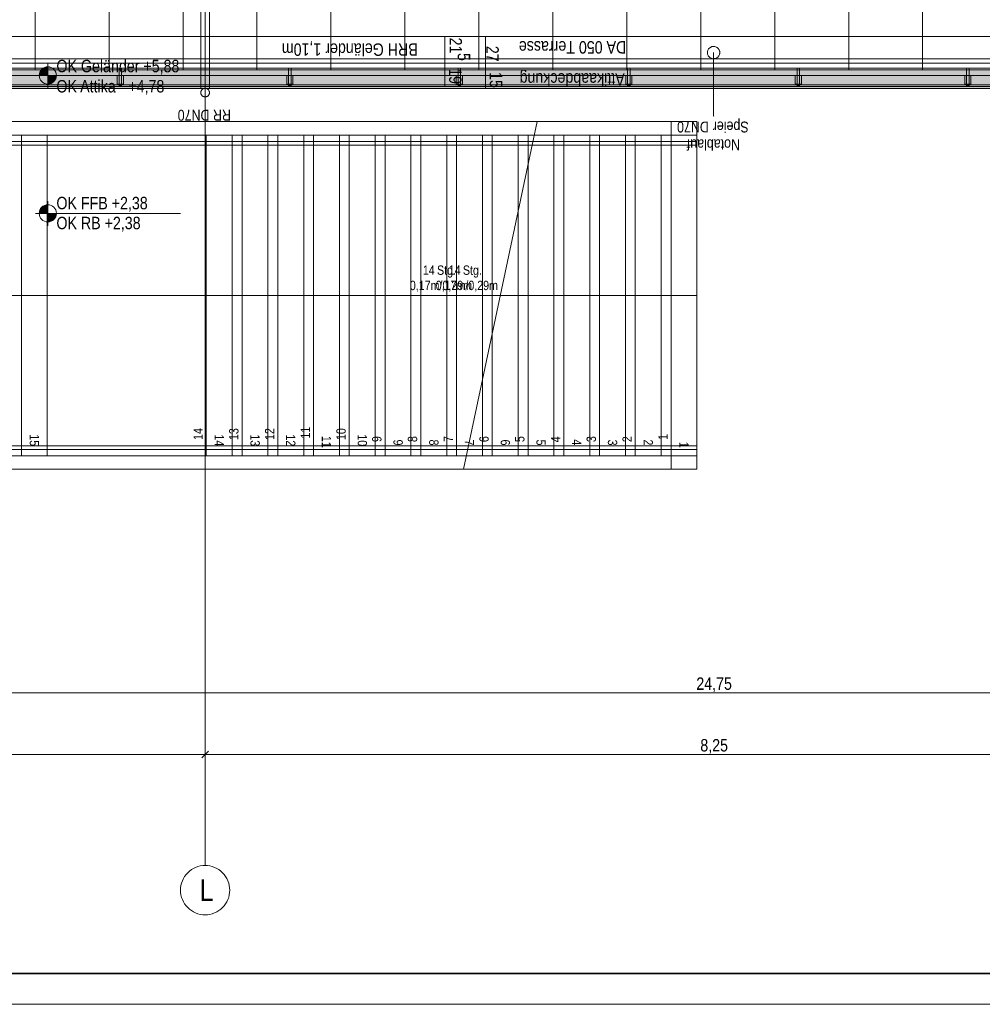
# Model space of a CAD drawing. Extents: x -620 to 300, y 62 to 1112.
# Tile 3 of 45: x -321 to -164, y 62 to 222. Entities that reach past the tile are written whole.
import ezdxf
from ezdxf.lldxf.tags import DXFTag

# ---------------------------------------------------------------- set-up
doc = ezdxf.new("R2010")
doc.units = 0
doc.layers.get('0').update_dxf_attribs({"lineweight": 13})
for name, color, linetype, lineweight, true_color in [('30 -35 Decken- 2.2 Treppen Außen', 9, 'Continuous', 9, 0x808080), ('30 -36 Dächer- 3 Dachbeläge', 9, 'Continuous', 15, 0x808080), ('30 -36 Dächer- 4 Dachbekleidungen', 9, 'Continuous', 9, 0x808080), ('40 -41 Abwasser_Wasser_Gas- 1 Abwasser + sanitäre Anlagen', 7, 'Continuous', 9, 0xff6633), ('60- 61 allgemeine Ausstattung- 4 Terrassen', 9, 'Continuous', 9, 0x808080), ('70 -72 Beschriftung- 1 Beschriftung allgemein', 7, 'Continuous', 9, 0xff6633), ('70 -76 Bemaßung- 2 Allgemein', 9, 'Continuous', 5, 0x808080)]:
    doc.layers.add(name, color=color, linetype=linetype, lineweight=lineweight, true_color=true_color)
for name, color, linetype, lineweight in [('40 -41 Abwasser_Wasser_Gas- 2 Wasser-1', 7, 'Continuous', 15), ('70 -71 Achsen- 1 Gebäudeachsen', 7, 'STRICHPUNKT2-A06DNCB4MF', 18), ('70 -72 Beschriftung- 5 Höhenkoten', 7, 'Continuous', 15), ('iwb_Plankopf Rahmen', 7, 'Continuous', 35), ('Keine', 7, 'Continuous', 9)]:
    doc.layers.add(name, color=color, linetype=linetype, lineweight=lineweight)
doc.styles.get("Standard").update_dxf_attribs({"font": 'ARIALN.TTF'})
tags = doc.linetypes.add('grob-A06DNCB3MF', pattern=[14, 3, -8, 3]).pattern_tags.tags
tags[8:9] = [DXFTag(74, 4), DXFTag(75, 0), DXFTag(340, '0'), DXFTag(46, 0.0), DXFTag(50, 0.0), DXFTag(44, 0.0), DXFTag(45, 0.0)]
tags[6:7] = [DXFTag(74, 4), DXFTag(75, 0), DXFTag(340, '0'), DXFTag(46, 0.0), DXFTag(50, 0.0), DXFTag(44, 0.0), DXFTag(45, 0.0)]
tags[4:5] = [DXFTag(74, 4), DXFTag(75, 0), DXFTag(340, '0'), DXFTag(46, 0.0), DXFTag(50, 0.0), DXFTag(44, 0.0), DXFTag(45, 0.0)]
tags = doc.linetypes.add('STRICHPUNKT2-A06DNCB4MF', pattern=[12.7, 6.35, -3.175, 0, -3.175]).pattern_tags.tags
tags[10:11] = [DXFTag(74, 4), DXFTag(75, 0), DXFTag(340, '0'), DXFTag(46, 0.0), DXFTag(50, 0.0), DXFTag(44, 0.0), DXFTag(45, 0.0)]
tags[8:9] = [DXFTag(74, 4), DXFTag(75, 0), DXFTag(340, '0'), DXFTag(46, 0.0), DXFTag(50, 0.0), DXFTag(44, 0.0), DXFTag(45, 0.0)]
tags[6:7] = [DXFTag(74, 4), DXFTag(75, 0), DXFTag(340, '0'), DXFTag(46, 0.0), DXFTag(50, 0.0), DXFTag(44, 0.0), DXFTag(45, 0.0)]
tags[4:5] = [DXFTag(74, 4), DXFTag(75, 0), DXFTag(340, '0'), DXFTag(46, 0.0), DXFTag(50, 0.0), DXFTag(44, 0.0), DXFTag(45, 0.0)]

# ---------------------------------------------------------------- blocks, each defined once
blk = doc.blocks.new('Referenz-A06DNCB5MF')
at = {"layer": '30 -35 Decken- 2.2 Treppen Außen', "color": 0, "linetype": 'grob-A06DNCB3MF', "ltscale": 0.13}
for p, q in [((-240.88, 205.65), (-395.78, 205.65)), ((-236.68, 205.65), (-391.58, 205.65)), ((-236.68, 205.65), (-248.67, 149.25)), ((-395.78, 203.45), (-241.35, 203.45)), ((-391.58, 203.45), (-237.15, 203.45)), ((-316.18, 203.45), (-321.98, 203.45)), ((-286.18, 203.45), (-316.18, 203.45)), ((-316.18, 203.45), (-316.18, 151.45)), ((-280.38, 203.45), (-286.18, 203.45)), ((-286.18, 203.45), (-286.18, 151.45)), ((-274.58, 203.45), (-280.38, 203.45)), ((-280.38, 203.45), (-280.38, 151.45)), ((-268.78, 203.45), (-274.58, 203.45)), ((-274.58, 203.45), (-274.58, 151.45)), ((-262.98, 203.45), (-268.78, 203.45)), ((-268.78, 203.45), (-268.78, 151.45)), ((-257.18, 203.45), (-262.98, 203.45)), ((-262.98, 203.45), (-262.98, 151.45)), ((-251.38, 203.45), (-257.18, 203.45)), ((-257.18, 203.45), (-257.18, 151.45)), ((-245.58, 203.45), (-251.38, 203.45)), ((-251.38, 203.45), (-251.38, 151.45)), ((-245.58, 203.45), (-245.58, 163.81)), ((-239.78, 203.45), (-245.58, 203.45)), ((-237.15, 203.45), (-239.78, 203.45)), ((-239.78, 203.45), (-239.78, 191.1)), ((-242.68, 177.45), (-391.58, 177.45)), ((-252.4, 151.45), (-395.78, 151.45)), ((-248.2, 151.45), (-391.58, 151.45)), ((-316.18, 151.45), (-321.98, 151.45)), ((-286.18, 151.45), (-316.18, 151.45)), ((-280.38, 151.45), (-286.18, 151.45)), ((-274.58, 151.45), (-280.38, 151.45)), ((-268.78, 151.45), (-274.58, 151.45)), ((-262.98, 151.45), (-268.78, 151.45)), ((-257.18, 151.45), (-262.98, 151.45)), ((-251.38, 151.45), (-257.18, 151.45)), ((-251.38, 151.45), (-248.2, 151.45)), ((-395.78, 149.25), (-252.87, 149.25)), ((-391.58, 149.25), (-248.67, 149.25))]:
    blk.add_line(p, q, dxfattribs=at)
at = {"layer": '30 -35 Decken- 2.2 Treppen Außen', "color": 0, "linetype": 'Continuous', "ltscale": 0.13}
for p, q in [((-240.88, 205.65), (-395.78, 205.65)), ((-236.68, 205.65), (-391.58, 205.65)), ((-236.68, 205.65), (-248.67, 149.25)), ((-214.98, 205.65), (-240.88, 205.65)), ((-214.98, 205.65), (-240.88, 205.65)), ((-210.78, 205.65), (-236.68, 205.65)), ((-210.78, 205.65), (-236.68, 205.65)), ((-214.98, 203.45), (-214.98, 205.65)), ((-214.98, 203.45), (-214.98, 205.65)), ((-210.78, 203.45), (-210.78, 205.65)), ((-210.78, 203.45), (-210.78, 205.65)), ((-395.78, 203.45), (-241.35, 203.45)), ((-391.58, 203.45), (-237.15, 203.45)), ((-320.38, 203.45), (-326.18, 203.45)), ((-290.38, 203.45), (-320.38, 203.45)), ((-320.38, 203.45), (-320.38, 151.45)), ((-290.38, 203.45), (-320.38, 203.45)), ((-320.38, 203.45), (-320.38, 151.45)), ((-284.58, 203.45), (-290.38, 203.45)), ((-290.38, 203.45), (-290.38, 151.45)), ((-290.38, 151.45), (-290.38, 203.45)), ((-284.58, 203.45), (-290.38, 203.45)), ((-290.38, 203.45), (-290.38, 151.45)), ((-278.78, 203.45), (-284.58, 203.45)), ((-284.58, 203.45), (-284.58, 151.45)), ((-284.58, 151.45), (-284.58, 203.45)), ((-278.78, 203.45), (-284.58, 203.45)), ((-284.58, 203.45), (-284.58, 151.45)), ((-272.98, 203.45), (-278.78, 203.45)), ((-278.78, 203.45), (-278.78, 151.45)), ((-278.78, 151.45), (-278.78, 203.45)), ((-272.98, 203.45), (-278.78, 203.45)), ((-278.78, 203.45), (-278.78, 151.45)), ((-267.18, 203.45), (-272.98, 203.45)), ((-272.98, 203.45), (-272.98, 151.45)), ((-272.98, 151.45), (-272.98, 203.45)), ((-267.18, 203.45), (-272.98, 203.45)), ((-272.98, 203.45), (-272.98, 151.45)), ((-261.38, 203.45), (-267.18, 203.45)), ((-267.18, 203.45), (-267.18, 151.45)), ((-267.18, 151.45), (-267.18, 203.45)), ((-261.38, 203.45), (-267.18, 203.45)), ((-267.18, 203.45), (-267.18, 151.45)), ((-255.58, 203.45), (-261.38, 203.45)), ((-261.38, 203.45), (-261.38, 151.45)), ((-261.38, 151.45), (-261.38, 203.45)), ((-255.58, 203.45), (-261.38, 203.45)), ((-261.38, 203.45), (-261.38, 151.45)), ((-255.58, 151.45), (-255.58, 203.45)), ((-249.78, 203.45), (-255.58, 203.45)), ((-255.58, 203.45), (-255.58, 151.45)), ((-249.78, 203.45), (-249.78, 163.81)), ((-243.98, 203.45), (-249.78, 203.45)), ((-241.35, 203.45), (-243.98, 203.45)), ((-243.98, 203.45), (-243.98, 191.1)), ((-238.18, 203.45), (-241.35, 203.45)), ((-241.35, 203.45), (-214.98, 203.45)), ((-241.35, 203.45), (-214.98, 203.45)), ((-232.38, 203.45), (-238.18, 203.45)), ((-238.18, 151.45), (-238.18, 203.45)), ((-233.98, 203.45), (-237.15, 203.45)), ((-237.15, 203.45), (-210.78, 203.45)), ((-237.15, 203.45), (-210.78, 203.45)), ((-228.18, 203.45), (-233.98, 203.45)), ((-233.98, 151.45), (-233.98, 203.45)), ((-226.58, 203.45), (-232.38, 203.45)), ((-232.38, 203.45), (-232.38, 151.45)), ((-222.38, 203.45), (-228.18, 203.45)), ((-228.18, 203.45), (-228.18, 151.45)), ((-220.78, 203.45), (-226.58, 203.45)), ((-226.58, 203.45), (-226.58, 151.45)), ((-216.58, 203.45), (-222.38, 203.45)), ((-222.38, 203.45), (-222.38, 151.45)), ((-214.98, 203.45), (-220.78, 203.45)), ((-220.78, 203.45), (-220.78, 151.45)), ((-210.78, 203.45), (-216.58, 203.45)), ((-216.58, 203.45), (-216.58, 151.45)), ((-214.98, 203.45), (-214.98, 151.45)), ((-210.78, 203.45), (-210.78, 151.45)), ((-241.56, 202.45), (-395.78, 202.45)), ((-395.78, 201.85), (-241.69, 201.85)), ((-237.36, 202.45), (-391.58, 202.45)), ((-391.58, 201.85), (-237.49, 201.85)), ((-241.69, 201.85), (-214.98, 201.85)), ((-214.98, 202.45), (-241.56, 202.45)), ((-237.49, 201.85), (-210.78, 201.85)), ((-210.78, 202.45), (-237.36, 202.45)), ((-214.98, 201.85), (-214.98, 202.45)), ((-210.78, 201.85), (-210.78, 202.45)), ((-243.98, 191.1), (-243.98, 151.45)), ((-239.78, 191.1), (-239.78, 151.45)), ((-214.98, 177.45), (-246.88, 177.45)), ((-210.78, 177.45), (-242.68, 177.45)), ((-249.78, 163.81), (-249.78, 151.45)), ((-245.58, 163.81), (-245.58, 151.45)), ((-395.78, 153.05), (-252.06, 153.05)), ((-252.19, 152.45), (-395.78, 152.45)), ((-391.58, 153.05), (-247.86, 153.05)), ((-247.99, 152.45), (-391.58, 152.45)), ((-214.98, 152.45), (-252.19, 152.45)), ((-252.06, 153.05), (-214.98, 153.05)), ((-210.78, 152.45), (-247.99, 152.45)), ((-247.86, 153.05), (-210.78, 153.05)), ((-214.98, 153.05), (-214.98, 152.45)), ((-210.78, 153.05), (-210.78, 152.45)), ((-395.78, 151.45), (-252.4, 151.45)), ((-391.58, 151.45), (-248.2, 151.45)), ((-320.38, 151.45), (-326.18, 151.45)), ((-320.38, 151.45), (-290.38, 151.45)), ((-290.38, 151.45), (-320.38, 151.45)), ((-290.38, 151.45), (-284.58, 151.45)), ((-284.58, 151.45), (-290.38, 151.45)), ((-284.58, 151.45), (-278.78, 151.45)), ((-278.78, 151.45), (-284.58, 151.45)), ((-278.78, 151.45), (-272.98, 151.45)), ((-272.98, 151.45), (-278.78, 151.45)), ((-272.98, 151.45), (-267.18, 151.45)), ((-267.18, 151.45), (-272.98, 151.45)), ((-267.18, 151.45), (-261.38, 151.45)), ((-261.38, 151.45), (-267.18, 151.45)), ((-261.38, 151.45), (-255.58, 151.45)), ((-255.58, 151.45), (-261.38, 151.45)), ((-255.58, 151.45), (-252.4, 151.45)), ((-252.4, 151.45), (-249.78, 151.45)), ((-214.98, 151.45), (-252.4, 151.45)), ((-252.4, 151.45), (-214.98, 151.45)), ((-249.78, 151.45), (-243.98, 151.45)), ((-248.2, 151.45), (-245.58, 151.45)), ((-210.78, 151.45), (-248.2, 151.45)), ((-248.2, 151.45), (-210.78, 151.45)), ((-245.58, 151.45), (-239.78, 151.45)), ((-243.98, 151.45), (-238.18, 151.45)), ((-239.78, 151.45), (-233.98, 151.45)), ((-232.38, 151.45), (-238.18, 151.45)), ((-228.18, 151.45), (-233.98, 151.45)), ((-226.58, 151.45), (-232.38, 151.45)), ((-222.38, 151.45), (-228.18, 151.45)), ((-220.78, 151.45), (-226.58, 151.45)), ((-216.58, 151.45), (-222.38, 151.45)), ((-214.98, 151.45), (-220.78, 151.45)), ((-210.78, 151.45), (-216.58, 151.45)), ((-214.98, 149.25), (-214.98, 151.45)), ((-214.98, 151.45), (-214.98, 149.25)), ((-210.78, 149.25), (-210.78, 151.45)), ((-210.78, 151.45), (-210.78, 149.25)), ((-252.87, 149.25), (-395.78, 149.25)), ((-248.67, 149.25), (-391.58, 149.25)), ((-252.87, 149.25), (-214.98, 149.25)), ((-214.98, 149.25), (-252.87, 149.25)), ((-248.67, 149.25), (-210.78, 149.25)), ((-210.78, 149.25), (-248.67, 149.25))]:
    blk.add_line(p, q, dxfattribs=at)
at = {"layer": '30 -35 Decken- 2.2 Treppen Außen', "color": 0}
blk.add_line((-246.88, 177.45), (-395.78, 177.45), dxfattribs=at)
at = {"layer": '30 -36 Dächer- 3 Dachbeläge', "color": 0, "linetype": 'Continuous', "ltscale": 0.15}
for p, q in [((-403.78, 214.05), (31.02, 214.05)), ((31.02, 211.05), (-403.78, 211.05))]:
    blk.add_line(p, q, dxfattribs=at)
at = {"layer": '30 -36 Dächer- 3 Dachbeläge', "color": 0, "lineweight": 9}
for p, q in [((-304.13, 211.75), (-304.53, 211.75)), ((-304.53, 211.75), (-304.53, 211.35)), ((-304.13, 211.35), (-304.13, 211.75)), ((-276.63, 211.75), (-277.03, 211.75)), ((-277.03, 211.75), (-277.03, 211.35)), ((-276.63, 211.35), (-276.63, 211.75)), ((-249.13, 211.75), (-249.53, 211.75)), ((-249.53, 211.75), (-249.53, 211.35)), ((-249.13, 211.35), (-249.13, 211.75)), ((-221.63, 211.75), (-222.03, 211.75)), ((-222.03, 211.75), (-222.03, 211.35)), ((-221.63, 211.35), (-221.63, 211.75)), ((-194.13, 211.75), (-194.53, 211.75)), ((-194.53, 211.75), (-194.53, 211.35)), ((-194.13, 211.35), (-194.13, 211.75)), ((-166.63, 211.75), (-167.03, 211.75)), ((-167.03, 211.75), (-167.03, 211.35)), ((-166.63, 211.35), (-166.63, 211.75))]:
    blk.add_line(p, q, dxfattribs=at)
at = {"layer": '30 -36 Dächer- 3 Dachbeläge', "color": 0, "linetype": 'Continuous', "lineweight": 0, "ltscale": 0.13}
blk.add_solid([(31.02, 211.05), (-403.78, 211.05), (31.02, 214.05), (-403.78, 214.05)], dxfattribs=at)
at = {"layer": '30 -36 Dächer- 3 Dachbeläge', "color": 0, "lineweight": 0}
for points in [[(-304.53, 211.75), (-304.13, 211.75), (-304.53, 211.35)], [(-304.53, 211.35), (-304.13, 211.75), (-304.13, 211.35)], [(-277.03, 211.75), (-276.63, 211.75), (-277.03, 211.35)], [(-277.03, 211.35), (-276.63, 211.75), (-276.63, 211.35)], [(-249.53, 211.75), (-249.13, 211.75), (-249.53, 211.35)], [(-249.53, 211.35), (-249.13, 211.75), (-249.13, 211.35)], [(-222.03, 211.75), (-221.63, 211.75), (-222.03, 211.35)], [(-222.03, 211.35), (-221.63, 211.75), (-221.63, 211.35)], [(-194.53, 211.75), (-194.13, 211.75), (-194.53, 211.35)], [(-194.53, 211.35), (-194.13, 211.75), (-194.13, 211.35)], [(-167.03, 211.75), (-166.63, 211.75), (-167.03, 211.35)], [(-167.03, 211.35), (-166.63, 211.75), (-166.63, 211.35)]]:
    blk.add_solid(points, dxfattribs=at)
at = {"layer": '30 -36 Dächer- 4 Dachbekleidungen', "color": 0, "linetype": 'Continuous', "ltscale": 0.13}
for p, q in [((31.02, 215.15), (-405.38, 215.15)), ((-404.58, 214.35), (31.02, 214.35)), ((-304.13, 214.35), (-304.53, 214.35)), ((-304.53, 214.35), (-304.53, 213.15)), ((-304.13, 213.15), (-304.13, 214.35)), ((-276.63, 214.35), (-277.03, 214.35)), ((-277.03, 214.35), (-277.03, 213.15)), ((-276.63, 213.15), (-276.63, 214.35)), ((-249.13, 214.35), (-249.53, 214.35)), ((-249.53, 214.35), (-249.53, 213.15)), ((-249.13, 213.15), (-249.13, 214.35)), ((-221.63, 214.35), (-222.03, 214.35)), ((-222.03, 214.35), (-222.03, 213.15)), ((-221.63, 213.15), (-221.63, 214.35)), ((-194.13, 214.35), (-194.53, 214.35)), ((-194.53, 214.35), (-194.53, 213.15)), ((-194.13, 213.15), (-194.13, 214.35)), ((-166.63, 214.35), (-167.03, 214.35)), ((-167.03, 214.35), (-167.03, 213.15)), ((-166.63, 213.15), (-166.63, 214.35)), ((31.02, 213.15), (-403.38, 213.15)), ((-304.83, 213.15), (-304.83, 211.75)), ((-304.53, 211.75), (-304.53, 213.15)), ((-304.13, 213.15), (-304.13, 211.75)), ((-303.83, 213.15), (-303.83, 211.75)), ((-277.33, 213.15), (-277.33, 211.75)), ((-277.03, 211.75), (-277.03, 213.15)), ((-276.63, 213.15), (-276.63, 211.75)), ((-276.33, 213.15), (-276.33, 211.75)), ((-249.83, 213.15), (-249.83, 211.75)), ((-249.53, 211.75), (-249.53, 213.15)), ((-249.13, 213.15), (-249.13, 211.75)), ((-248.83, 213.15), (-248.83, 211.75)), ((-222.33, 213.15), (-222.33, 211.75)), ((-222.03, 211.75), (-222.03, 213.15)), ((-221.63, 213.15), (-221.63, 211.75)), ((-221.33, 213.15), (-221.33, 211.75)), ((-194.83, 213.15), (-194.83, 211.75)), ((-194.53, 211.75), (-194.53, 213.15)), ((-194.13, 213.15), (-194.13, 211.75)), ((-193.83, 213.15), (-193.83, 211.75)), ((-167.33, 213.15), (-167.33, 211.75)), ((-167.03, 211.75), (-167.03, 213.15)), ((-166.63, 213.15), (-166.63, 211.75)), ((-166.33, 213.15), (-166.33, 211.75)), ((-401.58, 211.35), (31.02, 211.35)), ((-304.83, 211.75), (-304.53, 211.75)), ((-304.13, 211.75), (-304.53, 211.75)), ((-303.83, 211.75), (-304.13, 211.75)), ((-277.33, 211.75), (-277.03, 211.75)), ((-276.63, 211.75), (-277.03, 211.75)), ((-276.33, 211.75), (-276.63, 211.75)), ((-249.83, 211.75), (-249.53, 211.75)), ((-249.13, 211.75), (-249.53, 211.75)), ((-248.83, 211.75), (-249.13, 211.75)), ((-222.33, 211.75), (-222.03, 211.75)), ((-221.63, 211.75), (-222.03, 211.75)), ((-221.33, 211.75), (-221.63, 211.75)), ((-194.83, 211.75), (-194.53, 211.75)), ((-194.13, 211.75), (-194.53, 211.75)), ((-193.83, 211.75), (-194.13, 211.75)), ((-167.33, 211.75), (-167.03, 211.75)), ((-166.63, 211.75), (-167.03, 211.75)), ((-166.33, 211.75), (-166.63, 211.75))]:
    blk.add_line(p, q, dxfattribs=at)
at = {"layer": '40 -41 Abwasser_Wasser_Gas- 1 Abwasser + sanitäre Anlagen', "color": 0, "linetype": 'grob-A06DNCB3MF', "ltscale": 0.13}
for p, q in [((-291.28, 211.04), (-291.28, 374.29)), ((-289.88, 374.29), (-289.88, 211.04)), ((-289.88, 211.04), (-291.28, 211.04))]:
    blk.add_line(p, q, dxfattribs=at)
at = {"layer": '40 -41 Abwasser_Wasser_Gas- 2 Wasser-1', "color": 0, "linetype": 'Continuous', "ltscale": 0.15}
for p, q in [((-208.99, 217.27), (-208.94, 217.35)), ((-208.94, 217.35), (-208.89, 217.44)), ((-208.89, 217.44), (-208.83, 217.51)), ((-208.83, 217.51), (-208.76, 217.58)), ((-208.76, 217.58), (-208.69, 217.65)), ((-208.69, 217.65), (-208.6, 217.7)), ((-208.6, 217.7), (-208.52, 217.75)), ((-208.52, 217.75), (-208.43, 217.79)), ((-208.43, 217.79), (-208.34, 217.82)), ((-208.34, 217.82), (-208.24, 217.84)), ((-208.24, 217.84), (-208.14, 217.85)), ((-208.14, 217.85), (-208.04, 217.85)), ((-208.04, 217.85), (-207.95, 217.84)), ((-207.95, 217.84), (-207.85, 217.83)), ((-207.85, 217.83), (-207.76, 217.8)), ((-207.76, 217.8), (-207.66, 217.76)), ((-207.66, 217.76), (-207.58, 217.72)), ((-207.58, 217.72), (-207.49, 217.67)), ((-207.49, 217.67), (-207.42, 217.61)), ((-207.42, 217.61), (-207.35, 217.54)), ((-207.35, 217.54), (-207.28, 217.46)), ((-207.28, 217.46), (-207.23, 217.38)), ((-207.23, 217.38), (-207.18, 217.3)), ((-207.18, 217.3), (-207.14, 217.21)), ((-209.08, 216.89), (-209.07, 216.98)), ((-209.07, 216.79), (-209.08, 216.89)), ((-209.07, 216.98), (-209.05, 217.08)), ((-209.06, 216.69), (-209.07, 216.79)), ((-209.04, 216.59), (-209.06, 216.69)), ((-209.05, 217.08), (-209.02, 217.17)), ((-209.01, 216.5), (-209.04, 216.59)), ((-209.02, 217.17), (-208.99, 217.27)), ((-208.97, 216.41), (-209.01, 216.5)), ((-208.93, 216.33), (-208.97, 216.41)), ((-208.87, 216.24), (-208.93, 216.33)), ((-208.81, 216.17), (-208.87, 216.24)), ((-208.74, 216.1), (-208.81, 216.17)), ((-208.66, 216.04), (-208.74, 216.1)), ((-208.58, 215.99), (-208.66, 216.04)), ((-208.49, 215.94), (-208.58, 215.99)), ((-208.4, 215.91), (-208.49, 215.94)), ((-208.3, 215.88), (-208.4, 215.91)), ((-208.21, 215.86), (-208.3, 215.88)), ((-208.11, 215.85), (-208.21, 215.86)), ((-208.01, 215.86), (-208.11, 215.85)), ((-207.91, 215.87), (-208.01, 215.86)), ((-207.82, 215.89), (-207.91, 215.87)), ((-207.72, 215.92), (-207.82, 215.89)), ((-207.63, 215.96), (-207.72, 215.92)), ((-207.55, 216), (-207.63, 215.96)), ((-207.47, 216.06), (-207.55, 216)), ((-207.39, 216.12), (-207.47, 216.06)), ((-207.32, 216.19), (-207.39, 216.12)), ((-207.26, 216.27), (-207.32, 216.19)), ((-207.21, 216.35), (-207.26, 216.27)), ((-207.17, 216.44), (-207.21, 216.35)), ((-207.13, 216.53), (-207.17, 216.44)), ((-207.14, 217.21), (-207.11, 217.11)), ((-207.1, 216.63), (-207.13, 216.53)), ((-207.11, 217.11), (-207.09, 217.02)), ((-207.09, 216.72), (-207.1, 216.63)), ((-207.09, 217.02), (-207.08, 216.92)), ((-207.08, 216.82), (-207.09, 216.72)), ((-207.08, 216.92), (-207.08, 216.82)), ((-291.06, 210.88), (-291, 210.93)), ((-291.06, 210.88), (-291, 210.93)), ((-291, 210.93), (-290.95, 210.96)), ((-291, 210.93), (-290.95, 210.96)), ((-290.95, 210.96), (-290.89, 211)), ((-290.95, 210.96), (-290.89, 211)), ((-290.89, 211), (-290.82, 211.02)), ((-290.89, 211), (-290.82, 211.02)), ((-290.82, 211.02), (-290.76, 211.05)), ((-290.82, 211.02), (-290.76, 211.05)), ((-290.76, 211.05), (-290.69, 211.06)), ((-290.76, 211.05), (-290.69, 211.06)), ((-290.69, 211.06), (-290.62, 211.07)), ((-290.69, 211.06), (-290.62, 211.07)), ((-290.62, 211.07), (-290.55, 211.07)), ((-290.62, 211.07), (-290.55, 211.07)), ((-290.55, 211.07), (-290.49, 211.06)), ((-290.55, 211.07), (-290.49, 211.06)), ((-290.49, 211.06), (-290.42, 211.05)), ((-290.49, 211.06), (-290.42, 211.05)), ((-290.42, 211.05), (-290.35, 211.03)), ((-290.42, 211.05), (-290.35, 211.03)), ((-290.35, 211.03), (-290.29, 211.01)), ((-290.35, 211.03), (-290.29, 211.01)), ((-290.29, 211.01), (-290.23, 210.98)), ((-290.29, 211.01), (-290.23, 210.98)), ((-290.23, 210.98), (-290.17, 210.94)), ((-290.23, 210.98), (-290.17, 210.94)), ((-290.17, 210.94), (-290.11, 210.9)), ((-290.17, 210.94), (-290.11, 210.9)), ((-290.11, 210.9), (-290.07, 210.85)), ((-290.11, 210.9), (-290.07, 210.85)), ((-291.28, 210.39), (-291.27, 210.46)), ((-291.28, 210.39), (-291.27, 210.46)), ((-291.28, 210.32), (-291.28, 210.39)), ((-291.28, 210.32), (-291.28, 210.39)), ((-291.27, 210.26), (-291.28, 210.32)), ((-291.27, 210.26), (-291.28, 210.32)), ((-291.27, 210.46), (-291.26, 210.53)), ((-291.27, 210.46), (-291.26, 210.53)), ((-291.25, 210.19), (-291.27, 210.26)), ((-291.25, 210.19), (-291.27, 210.26)), ((-291.26, 210.53), (-291.24, 210.59)), ((-291.26, 210.53), (-291.24, 210.59)), ((-291.23, 210.12), (-291.25, 210.19)), ((-291.23, 210.12), (-291.25, 210.19)), ((-291.24, 210.59), (-291.21, 210.66)), ((-291.24, 210.59), (-291.21, 210.66)), ((-291.2, 210.06), (-291.23, 210.12)), ((-291.2, 210.06), (-291.23, 210.12)), ((-291.21, 210.66), (-291.18, 210.72)), ((-291.21, 210.66), (-291.18, 210.72)), ((-291.17, 210), (-291.2, 210.06)), ((-291.17, 210), (-291.2, 210.06)), ((-291.18, 210.72), (-291.15, 210.78)), ((-291.18, 210.72), (-291.15, 210.78)), ((-291.13, 209.94), (-291.17, 210)), ((-291.13, 209.94), (-291.17, 210)), ((-291.15, 210.78), (-291.1, 210.83)), ((-291.15, 210.78), (-291.1, 210.83)), ((-291.09, 209.89), (-291.13, 209.94)), ((-291.09, 209.89), (-291.13, 209.94)), ((-291.1, 210.83), (-291.06, 210.88)), ((-291.1, 210.83), (-291.06, 210.88)), ((-291.04, 209.84), (-291.09, 209.89)), ((-291.04, 209.84), (-291.09, 209.89)), ((-290.98, 209.8), (-291.04, 209.84)), ((-290.98, 209.8), (-291.04, 209.84)), ((-290.93, 209.76), (-290.98, 209.8)), ((-290.93, 209.76), (-290.98, 209.8)), ((-290.87, 209.73), (-290.93, 209.76)), ((-290.87, 209.73), (-290.93, 209.76)), ((-290.8, 209.71), (-290.87, 209.73)), ((-290.8, 209.71), (-290.87, 209.73)), ((-290.74, 209.69), (-290.8, 209.71)), ((-290.74, 209.69), (-290.8, 209.71)), ((-290.67, 209.68), (-290.74, 209.69)), ((-290.67, 209.68), (-290.74, 209.69)), ((-290.6, 209.67), (-290.67, 209.68)), ((-290.6, 209.67), (-290.67, 209.68)), ((-290.53, 209.67), (-290.6, 209.67)), ((-290.53, 209.67), (-290.6, 209.67)), ((-290.46, 209.68), (-290.53, 209.67)), ((-290.46, 209.68), (-290.53, 209.67)), ((-290.4, 209.69), (-290.46, 209.68)), ((-290.4, 209.69), (-290.46, 209.68)), ((-290.33, 209.71), (-290.4, 209.69)), ((-290.33, 209.71), (-290.4, 209.69)), ((-290.27, 209.74), (-290.33, 209.71)), ((-290.27, 209.74), (-290.33, 209.71)), ((-290.21, 209.78), (-290.27, 209.74)), ((-290.21, 209.78), (-290.27, 209.74)), ((-290.15, 209.81), (-290.21, 209.78)), ((-290.15, 209.81), (-290.21, 209.78)), ((-290.1, 209.86), (-290.15, 209.81)), ((-290.1, 209.86), (-290.15, 209.81)), ((-290.05, 209.91), (-290.1, 209.86)), ((-290.05, 209.91), (-290.1, 209.86)), ((-290.07, 210.85), (-290.02, 210.8)), ((-290.07, 210.85), (-290.02, 210.8)), ((-290.01, 209.96), (-290.05, 209.91)), ((-290.01, 209.96), (-290.05, 209.91)), ((-290.02, 210.8), (-289.98, 210.74)), ((-290.02, 210.8), (-289.98, 210.74)), ((-289.97, 210.02), (-290.01, 209.96)), ((-289.97, 210.02), (-290.01, 209.96)), ((-289.98, 210.74), (-289.95, 210.68)), ((-289.98, 210.74), (-289.95, 210.68)), ((-289.94, 210.08), (-289.97, 210.02)), ((-289.94, 210.08), (-289.97, 210.02)), ((-289.95, 210.68), (-289.92, 210.62)), ((-289.95, 210.68), (-289.92, 210.62)), ((-289.91, 210.14), (-289.94, 210.08)), ((-289.91, 210.14), (-289.94, 210.08)), ((-289.92, 210.62), (-289.9, 210.55)), ((-289.92, 210.62), (-289.9, 210.55)), ((-289.89, 210.21), (-289.91, 210.14)), ((-289.89, 210.21), (-289.91, 210.14)), ((-289.9, 210.55), (-289.89, 210.48)), ((-289.9, 210.55), (-289.89, 210.48)), ((-289.89, 210.48), (-289.88, 210.42)), ((-289.89, 210.48), (-289.88, 210.42)), ((-289.88, 210.28), (-289.89, 210.21)), ((-289.88, 210.28), (-289.89, 210.21)), ((-289.88, 210.42), (-289.88, 210.35)), ((-289.88, 210.42), (-289.88, 210.35)), ((-289.88, 210.35), (-289.88, 210.28)), ((-289.88, 210.35), (-289.88, 210.28))]:
    blk.add_line(p, q, dxfattribs=at)
at = {"layer": '60- 61 allgemeine Ausstattung- 4 Terrassen', "color": 0}
for p, q in [((-282.16, 372.51), (-282.16, 214.05)), ((-270.16, 372.51), (-270.16, 214.05)), ((-258.16, 372.51), (-258.16, 214.05)), ((-246.16, 372.51), (-246.16, 214.05)), ((-234.16, 372.51), (-234.16, 214.05)), ((-222.16, 372.51), (-222.16, 214.05)), ((-210.16, 372.51), (-210.16, 214.05)), ((-198.16, 372.51), (-198.16, 214.05)), ((-186.16, 372.51), (-186.16, 214.05)), ((-174.16, 372.51), (-174.16, 214.05)), ((-318.16, 263.85), (-318.16, 214.05)), ((-306.16, 263.85), (-306.16, 214.05)), ((-294.16, 263.85), (-294.16, 214.05)), ((-138.16, 215.85), (-447.78, 215.85))]:
    blk.add_line(p, q, dxfattribs=at)
at = {"layer": '60- 61 allgemeine Ausstattung- 4 Terrassen', "color": 0, "linetype": 'Continuous', "lineweight": 18, "ltscale": 0.18}
blk.add_line((31.62, 211.65), (-401.58, 211.65), dxfattribs=at)
at = {"layer": '70 -71 Achsen- 1 Gebäudeachsen', "color": 0, "linetype": 'STRICHPUNKT2-A06DNCB4MF', "ltscale": 0.18}
for p, q in [((-290.58, 1084.39), (-290.58, 84.95)), ((-538.63, 219.45), (76.59, 219.45))]:
    blk.add_line(p, q, dxfattribs=at)
at = {"layer": '70 -72 Beschriftung- 1 Beschriftung allgemein', "color": 0, "linetype": 'Continuous', "ltscale": 0.13}
blk.add_line((-208.08, 216.85), (-208.08, 206.56), dxfattribs=at)
at = {"layer": '70 -72 Beschriftung- 1 Beschriftung allgemein', "color": 0, "linetype": 'Continuous', "lineweight": 5, "ltscale": 0.13}
for p, q in [((-208.08, 206.56), (-208.09, 206.62)), ((-208.09, 206.62), (-208.06, 206.62)), ((-208.06, 206.62), (-208.08, 206.56))]:
    blk.add_line(p, q, dxfattribs=at)
at = {"layer": '70 -72 Beschriftung- 1 Beschriftung allgemein', "color": 0, "lineweight": 0}
for points in [[(-208.08, 206.62), (-208.08, 206.56), (-208.09, 206.62)], [(-208.08, 206.62), (-208.06, 206.62), (-208.08, 206.56)]]:
    blk.add_solid(points, dxfattribs=at)
at = {"layer": '70 -72 Beschriftung- 5 Höhenkoten', "color": 0, "linetype": 'Continuous', "ltscale": 0.15}
for p, q in [((-316.1, 211.15), (-316.1, 215.15)), ((-316.1, 213.15), (-316.1, 214.55)), ((-316.1, 214.55), (-316.1, 213.15)), ((-318.1, 213.15), (-290.61, 213.15)), ((-317.5, 213.15), (-316.1, 213.15)), ((-316.1, 213.15), (-317.5, 213.15)), ((-314.7, 213.15), (-316.1, 213.15)), ((-316.1, 213.15), (-316.1, 211.75)), ((-316.1, 213.15), (-314.7, 213.15)), ((-316.1, 211.75), (-316.1, 213.15)), ((-316.1, 188.77), (-316.1, 192.77)), ((-316.1, 190.77), (-316.1, 192.17)), ((-316.1, 192.17), (-316.1, 190.77)), ((-318.1, 190.77), (-294.55, 190.77)), ((-317.5, 190.77), (-316.1, 190.77)), ((-316.1, 190.77), (-317.5, 190.77)), ((-314.7, 190.77), (-316.1, 190.77)), ((-316.1, 190.77), (-316.1, 189.37)), ((-316.1, 190.77), (-314.7, 190.77)), ((-316.1, 189.37), (-316.1, 190.77))]:
    blk.add_line(p, q, dxfattribs=at)
for centre, major_axis in [((-316.1, 213.15), (0, 1.4)), ((-316.1, 213.15), (1.4, 0)), ((-316.1, 213.15), (-1.4, 0)), ((-316.1, 213.15), (0, -1.4)), ((-316.1, 190.77), (0, 1.4)), ((-316.1, 190.77), (1.4, 0)), ((-316.1, 190.77), (-1.4, 0)), ((-316.1, 190.77), (0, -1.4))]:
    blk.add_ellipse(centre, major_axis=major_axis, ratio=1, start_param=0, end_param=1.570796, dxfattribs=at)
at = {"layer": '70 -72 Beschriftung- 5 Höhenkoten', "color": 0, "lineweight": 0}
for points in [[(-317.09, 213.15), (-317.24, 213.98), (-317.09, 214.14)], [(-316.93, 213.15), (-317.09, 214.14), (-316.93, 214.29)], [(-317.09, 213.15), (-317.09, 214.14), (-316.93, 213.15)], [(-316.74, 213.15), (-316.93, 214.29), (-316.74, 214.4)], [(-316.93, 213.15), (-316.93, 214.29), (-316.74, 213.15)], [(-316.54, 213.15), (-316.74, 214.4), (-316.54, 214.48)], [(-316.74, 213.15), (-316.74, 214.4), (-316.54, 213.15)], [(-316.32, 213.15), (-316.54, 214.48), (-316.32, 214.54)], [(-316.54, 213.15), (-316.54, 214.48), (-316.32, 213.15)], [(-316.1, 213.15), (-316.32, 214.54), (-316.1, 214.55)], [(-316.32, 213.15), (-316.32, 214.54), (-316.1, 213.15)], [(-317.49, 213.15), (-317.5, 213.15), (-317.49, 213.37)], [(-317.43, 213.15), (-317.49, 213.37), (-317.43, 213.59)], [(-317.49, 213.15), (-317.49, 213.37), (-317.43, 213.15)], [(-317.35, 213.15), (-317.43, 213.59), (-317.35, 213.79)], [(-317.43, 213.15), (-317.43, 213.59), (-317.35, 213.15)], [(-317.24, 213.15), (-317.35, 213.79), (-317.24, 213.98)], [(-317.35, 213.15), (-317.35, 213.79), (-317.24, 213.15)], [(-317.24, 213.15), (-317.24, 213.98), (-317.09, 213.15)], [(-316.1, 211.75), (-316.1, 213.15), (-315.88, 211.77)], [(-315.88, 211.77), (-316.1, 213.15), (-315.88, 213.15)], [(-315.88, 211.77), (-315.88, 213.15), (-315.67, 211.82)], [(-315.67, 211.82), (-315.88, 213.15), (-315.67, 213.15)], [(-315.67, 211.82), (-315.67, 213.15), (-315.47, 211.91)], [(-315.47, 211.91), (-315.67, 213.15), (-315.47, 213.15)], [(-315.47, 211.91), (-315.47, 213.15), (-315.28, 212.02)], [(-315.28, 212.02), (-315.47, 213.15), (-315.28, 213.15)], [(-315.28, 212.02), (-315.28, 213.15), (-315.11, 212.16)], [(-315.11, 212.16), (-315.28, 213.15), (-315.11, 213.15)], [(-315.11, 212.16), (-315.11, 213.15), (-314.97, 212.33)], [(-314.97, 212.33), (-315.11, 213.15), (-314.97, 213.15)], [(-314.97, 212.33), (-314.97, 213.15), (-314.86, 212.52)], [(-314.86, 212.52), (-314.97, 213.15), (-314.86, 213.15)], [(-314.86, 212.52), (-314.86, 213.15), (-314.77, 212.72)], [(-314.77, 212.72), (-314.86, 213.15), (-314.77, 213.15)], [(-314.77, 212.72), (-314.77, 213.15), (-314.72, 212.93)], [(-314.72, 212.93), (-314.77, 213.15), (-314.72, 213.15)], [(-314.72, 212.93), (-314.72, 213.15), (-314.7, 213.15)], [(-317.09, 190.77), (-317.24, 191.6), (-317.09, 191.76)], [(-316.93, 190.77), (-317.09, 191.76), (-316.93, 191.91)], [(-317.09, 190.77), (-317.09, 191.76), (-316.93, 190.77)], [(-316.74, 190.77), (-316.93, 191.91), (-316.74, 192.02)], [(-316.93, 190.77), (-316.93, 191.91), (-316.74, 190.77)], [(-316.54, 190.77), (-316.74, 192.02), (-316.54, 192.11)], [(-316.74, 190.77), (-316.74, 192.02), (-316.54, 190.77)], [(-316.32, 190.77), (-316.54, 192.11), (-316.32, 192.16)], [(-316.54, 190.77), (-316.54, 192.11), (-316.32, 190.77)], [(-316.1, 190.77), (-316.32, 192.16), (-316.1, 192.17)], [(-316.32, 190.77), (-316.32, 192.16), (-316.1, 190.77)], [(-317.49, 190.77), (-317.5, 190.77), (-317.49, 190.99)], [(-317.43, 190.77), (-317.49, 190.99), (-317.43, 191.21)], [(-317.49, 190.77), (-317.49, 190.99), (-317.43, 190.77)], [(-317.35, 190.77), (-317.43, 191.21), (-317.35, 191.41)], [(-317.43, 190.77), (-317.43, 191.21), (-317.35, 190.77)], [(-317.24, 190.77), (-317.35, 191.41), (-317.24, 191.6)], [(-317.35, 190.77), (-317.35, 191.41), (-317.24, 190.77)], [(-317.24, 190.77), (-317.24, 191.6), (-317.09, 190.77)], [(-316.1, 189.37), (-316.1, 190.77), (-315.88, 189.39)], [(-315.88, 189.39), (-316.1, 190.77), (-315.88, 190.77)], [(-315.88, 189.39), (-315.88, 190.77), (-315.67, 189.44)], [(-315.67, 189.44), (-315.88, 190.77), (-315.67, 190.77)], [(-315.67, 189.44), (-315.67, 190.77), (-315.47, 189.53)], [(-315.47, 189.53), (-315.67, 190.77), (-315.47, 190.77)], [(-315.47, 189.53), (-315.47, 190.77), (-315.28, 189.64)], [(-315.28, 189.64), (-315.47, 190.77), (-315.28, 190.77)], [(-315.28, 189.64), (-315.28, 190.77), (-315.11, 189.78)], [(-315.11, 189.78), (-315.28, 190.77), (-315.11, 190.77)], [(-315.11, 189.78), (-315.11, 190.77), (-314.97, 189.95)], [(-314.97, 189.95), (-315.11, 190.77), (-314.97, 190.77)], [(-314.97, 189.95), (-314.97, 190.77), (-314.86, 190.14)], [(-314.86, 190.14), (-314.97, 190.77), (-314.86, 190.77)], [(-314.86, 190.14), (-314.86, 190.77), (-314.77, 190.34)], [(-314.77, 190.34), (-314.86, 190.77), (-314.77, 190.77)], [(-314.77, 190.34), (-314.77, 190.77), (-314.72, 190.55)], [(-314.72, 190.55), (-314.77, 190.77), (-314.72, 190.77)], [(-314.72, 190.55), (-314.72, 190.77), (-314.7, 190.77)]]:
    blk.add_solid(points, dxfattribs=at)
at = {"layer": '70 -76 Bemaßung- 2 Allgemein', "color": 0, "linetype": 'Continuous', "ltscale": 0.13}
for p, q in [((-251.7, 219.45), (-251.64, 219.45)), ((-251.67, 219.46), (-251.65, 219.44)), ((-251.66, 219.46), (-251.66, 219.43)), ((-251.66, 219.43), (-251.66, 215.17)), ((-245.1, 219.45), (-245.04, 219.45)), ((-245.07, 219.46), (-245.04, 219.44)), ((-245.06, 219.46), (-245.06, 219.43)), ((-245.06, 219.43), (-245.06, 214.07)), ((-251.66, 215.15), (-251.68, 215.15)), ((-251.66, 215.15), (-251.68, 215.15)), ((-251.67, 215.16), (-251.65, 215.14)), ((-251.65, 215.14), (-251.67, 215.16)), ((-251.66, 215.14), (-251.66, 215.17)), ((-251.66, 215.16), (-251.66, 215.13)), ((-251.66, 215.13), (-251.66, 211.37)), ((-245.1, 214.05), (-245.04, 214.05)), ((-245.1, 214.05), (-245.04, 214.05)), ((-245.07, 214.06), (-245.04, 214.04)), ((-245.04, 214.04), (-245.07, 214.06)), ((-245.06, 214.04), (-245.06, 214.07)), ((-245.06, 214.06), (-245.06, 214.03)), ((-245.06, 214.03), (-245.06, 211.07)), ((-251.7, 211.35), (-251.64, 211.35)), ((-251.65, 211.34), (-251.67, 211.36)), ((-251.66, 211.34), (-251.66, 211.37)), ((-245.1, 211.05), (-245.04, 211.05)), ((-245.04, 211.04), (-245.07, 211.06)), ((-245.06, 211.04), (-245.06, 211.07)), ((38.36, 112.95), (-454.52, 112.95)), ((-290.58, 104.95), (-290.58, 101.95)), ((-290.58, 104.95), (-290.58, 101.95)), ((-291.64, 102.95), (-454.52, 102.95)), ((-290.08, 102.95), (-291.64, 102.95)), ((-290.05, 103.48), (-291.11, 102.42)), ((-291.11, 102.42), (-290.05, 103.48)), ((-291.08, 102.95), (-289.52, 102.95)), ((-126.64, 102.95), (-289.52, 102.95))]:
    blk.add_line(p, q, dxfattribs=at)
at = {"layer": 'Keine', "color": 0, "linetype": 'Continuous', "ltscale": 0.13}
for p, q in [((-292.11, 84.65), (-291.74, 84.78)), ((-291.74, 84.78), (-291.36, 84.88)), ((-291.36, 84.88), (-290.97, 84.93)), ((-290.97, 84.93), (-290.58, 84.95)), ((-290.58, 84.95), (-290.18, 84.93)), ((-290.18, 84.93), (-289.8, 84.88)), ((-289.8, 84.88), (-289.42, 84.78)), ((-289.42, 84.78), (-289.05, 84.65)), ((-294.1, 82.84), (-293.9, 83.18)), ((-293.9, 83.18), (-293.67, 83.49)), ((-293.67, 83.49), (-293.4, 83.78)), ((-293.4, 83.78), (-293.11, 84.05)), ((-293.11, 84.05), (-292.8, 84.28)), ((-292.8, 84.28), (-292.46, 84.48)), ((-292.46, 84.48), (-292.11, 84.65)), ((-289.05, 84.65), (-288.69, 84.48)), ((-288.69, 84.48), (-288.35, 84.28)), ((-288.35, 84.28), (-288.04, 84.05)), ((-288.04, 84.05), (-287.75, 83.78)), ((-287.75, 83.78), (-287.48, 83.49)), ((-287.48, 83.49), (-287.25, 83.18)), ((-287.25, 83.18), (-287.05, 82.84)), ((-294.56, 81.35), (-294.5, 81.73)), ((-294.5, 81.73), (-294.4, 82.11)), ((-294.4, 82.11), (-294.27, 82.48)), ((-294.27, 82.48), (-294.1, 82.84)), ((-287.05, 82.84), (-286.88, 82.48)), ((-286.88, 82.48), (-286.75, 82.11)), ((-286.75, 82.11), (-286.65, 81.73)), ((-286.65, 81.73), (-286.6, 81.35)), ((-294.58, 80.95), (-294.56, 81.35)), ((-294.56, 80.56), (-294.58, 80.95)), ((-294.5, 80.17), (-294.56, 80.56)), ((-294.4, 79.79), (-294.5, 80.17)), ((-286.65, 80.17), (-286.75, 79.79)), ((-286.6, 80.56), (-286.65, 80.17)), ((-286.6, 81.35), (-286.58, 80.95)), ((-286.58, 80.95), (-286.6, 80.56)), ((-294.27, 79.42), (-294.4, 79.79)), ((-294.1, 79.07), (-294.27, 79.42)), ((-293.9, 78.73), (-294.1, 79.07)), ((-293.67, 78.42), (-293.9, 78.73)), ((-293.4, 78.12), (-293.67, 78.42)), ((-287.48, 78.42), (-287.75, 78.12)), ((-287.25, 78.73), (-287.48, 78.42)), ((-287.05, 79.07), (-287.25, 78.73)), ((-286.88, 79.42), (-287.05, 79.07)), ((-286.75, 79.79), (-286.88, 79.42)), ((-293.11, 77.86), (-293.4, 78.12)), ((-292.8, 77.63), (-293.11, 77.86)), ((-292.46, 77.43), (-292.8, 77.63)), ((-292.11, 77.26), (-292.46, 77.43)), ((-291.74, 77.13), (-292.11, 77.26)), ((-291.36, 77.03), (-291.74, 77.13)), ((-290.97, 76.97), (-291.36, 77.03)), ((-290.58, 76.95), (-290.97, 76.97)), ((-290.18, 76.97), (-290.58, 76.95)), ((-289.8, 77.03), (-290.18, 76.97)), ((-289.42, 77.13), (-289.8, 77.03)), ((-289.05, 77.26), (-289.42, 77.13)), ((-288.69, 77.43), (-289.05, 77.26)), ((-288.35, 77.63), (-288.69, 77.43)), ((-288.04, 77.86), (-288.35, 77.63)), ((-287.75, 78.12), (-288.04, 77.86))]:
    blk.add_line(p, q, dxfattribs=at)
at = {"layer": '30 -35 Decken- 2.2 Treppen Außen', "color": 0, "linetype": 'Continuous', "ltscale": 0.13, "char_height": 1.5103, "attachment_point": 1}
for s, insert, rotation in [('{\\fArial Narrow;14}', (-255.25, 182.31), 0.001), ('{\\fArial Narrow;Stg.}', (-252.95, 182.31), 0.001), ('{\\fArial Narrow;14}', (-251.05, 182.31), 0.001), ('{\\fArial Narrow;Stg.}', (-248.75, 182.31), 0.001), ('{\\fArial Narrow;0,17m/0,29m}', (-257.36, 179.83), 0.001), ('{\\fArial Narrow;0,17m/0,29m}', (-253.16, 179.83), 0.001), ('{\\fArial Narrow;14}', (-292.46, 154), 90.001), ('{\\fArial Narrow;13}', (-286.68, 153.99), 90.001), ('{\\fArial Narrow;12}', (-280.86, 154), 90.001), ('{\\fArial Narrow;11}', (-275.06, 154.23), 90.001), ('{\\fArial Narrow;10}', (-269.28, 153.99), 90.001), ('{\\fArial Narrow;1}', (-217.06, 154.02), 90.001), ('{\\fArial Narrow;15}', (-317.51, 154.92), 270.001), ('{\\fArial Narrow;14}', (-287.53, 154.91), 270.001), ('{\\fArial Narrow;13}', (-281.71, 154.91), 270.001), ('{\\fArial Narrow;12}', (-275.93, 154.9), 270.001), ('{\\fArial Narrow;11}', (-270.13, 154.67), 270.001), ('{\\fArial Narrow;10}', (-264.31, 154.91), 270.001), ('{\\fArial Narrow;9}', (-263.48, 153.66), 90.001), ('{\\fArial Narrow;9}', (-258.51, 154.07), 270.001), ('{\\fArial Narrow;8}', (-257.68, 153.66), 90.001), ('{\\fArial Narrow;8}', (-252.71, 154.07), 270.001), ('{\\fArial Narrow;7}', (-251.86, 153.67), 90.001), ('{\\fArial Narrow;7}', (-246.93, 154.06), 270.001), ('{\\fArial Narrow;6}', (-246.08, 153.65), 90.001), ('{\\fArial Narrow;6}', (-241.11, 154.07), 270.001), ('{\\fArial Narrow;5}', (-240.28, 153.65), 90.001), ('{\\fArial Narrow;5}', (-235.31, 154.07), 270.001), ('{\\fArial Narrow;4}', (-234.46, 153.62), 90.001), ('{\\fArial Narrow;4}', (-229.53, 154.11), 270.001), ('{\\fArial Narrow;3}', (-228.68, 153.66), 90.001), ('{\\fArial Narrow;3}', (-223.71, 154.06), 270.001), ('{\\fArial Narrow;2}', (-222.86, 153.65), 90.001), ('{\\fArial Narrow;2}', (-217.93, 154.08), 270.001), ('{\\fArial Narrow;1}', (-212.13, 153.71), 270.001)]:
    blk.add_mtext(s, dxfattribs=dict(at, insert=insert, rotation=rotation))
at = {"layer": '70 -72 Beschriftung- 1 Beschriftung allgemein', "color": 0, "linetype": 'Continuous', "ltscale": 0.13, "attachment_point": 1, "rotation": 180}
for s, insert, char_height in [('{\\fArial Narrow;BRH Geländer 1,10m}', (-256.08, 216.33), 2.0138), ('{\\fArial Narrow;DA 050 Terrasse}', (-222.24, 216.7), 2.0138), ('{\\fArial Narrow;Attikaabdeckung}', (-222.5, 211.5), 2.0138), ('{\\fArial Narrow;RR DN70}', (-286.39, 205.81), 1.7621), ('{\\fArial Narrow;RR DN70}', (-286.39, 205.81), 1.7621), ('{\\fArial Narrow;Speier}', (-202.39, 203.9), 1.7621), ('{\\fArial Narrow;DN70}', (-208.85, 203.9), 1.7621), ('{\\fArial Narrow;Notablauf}', (-203.79, 201.02), 1.7621)]:
    blk.add_mtext(s, dxfattribs=dict(at, insert=insert, char_height=char_height))
at = {"layer": '70 -72 Beschriftung- 5 Höhenkoten', "color": 0, "linetype": 'Continuous', "ltscale": 0.15, "char_height": 2.0138, "attachment_point": 1}
for s, insert in [('{\\fArial Narrow;OK}', (-314.7, 215.68)), ('{\\fArial Narrow;Geländer}', (-310.72, 215.68)), ('{\\fArial Narrow;+5,88}', (-300.59, 215.68)), ('{\\fArial Narrow;Attika}', (-310.85, 212.4)), ('{\\fArial Narrow;OK}', (-314.7, 212.4)), ('{\\fArial Narrow;+4,78}', (-303.03, 212.4)), ('{\\fArial Narrow;OK FFB +2,38}', (-314.7, 193.45)), ('{\\fArial Narrow;OK RB +2,38}', (-314.7, 190.21))]:
    blk.add_mtext(s, dxfattribs=dict(at, insert=insert))
at = {"layer": '70 -76 Bemaßung- 2 Allgemein', "color": 0, "linetype": 'Continuous', "ltscale": 0.13, "char_height": 2.0138, "attachment_point": 1, "rotation": 270}
for s, insert in [('{\\fArial Narrow;21}', (-248.91, 219.29)), ('{\\fArial Narrow;27}', (-242.94, 217.95)), ('{\\fArial Narrow;5}', (-247.57, 216.79)), ('{\\fArial Narrow;19}', (-248.97, 214.33)), ('{\\fArial Narrow;15}', (-242.37, 213.69))]:
    blk.add_mtext(s, dxfattribs=dict(at, insert=insert))
at = {"layer": '70 -76 Bemaßung- 2 Allgemein', "color": 0, "linetype": 'Continuous', "ltscale": 0.13, "char_height": 2.0138, "attachment_point": 1}
for s, insert in [('{\\fArial Narrow;24,75}', (-210.88, 115.47)), ('{\\fArial Narrow;8,25}', (-210.23, 105.47))]:
    blk.add_mtext(s, dxfattribs=dict(at, insert=insert))
at = {"layer": 'Keine', "color": 0, "linetype": 'Continuous', "ltscale": 0.13, "insert": (-291.48, 82.72), "char_height": 3.5241, "attachment_point": 1}
blk.add_mtext('{\\fArial Narrow;L}', dxfattribs=at)

msp = doc.modelspace()

# ---------------------------------------------------------------- linework, layer by layer
at = {"layer": 'iwb_Plankopf Rahmen', "color": 8, "lineweight": 13, "ltscale": 0.13, "true_color": 0x808080}
msp.add_lwpolyline([(300.35, 62.43), (-619.65, 62.43), (-619.65, 1112.43), (300.35, 1112.43), (300.35, 62.43)], close=True, dxfattribs=at)
at = {"layer": 'iwb_Plankopf Rahmen', "ltscale": 0.35}
msp.add_lwpolyline([(-599.65, 67.43), (-599.65, 1107.43), (295.35, 1107.43), (295.35, 67.43), (-599.65, 67.43)], close=True, dxfattribs=at)

# ---------------------------------------------------------------- block references
at = {"color": 8, "lineweight": 13, "ltscale": 0.13, "true_color": 0x808080}
msp.add_blockref('Referenz-A06DNCB5MF', (0, 0), dxfattribs=at)

doc.saveas('drawing.dxf')
